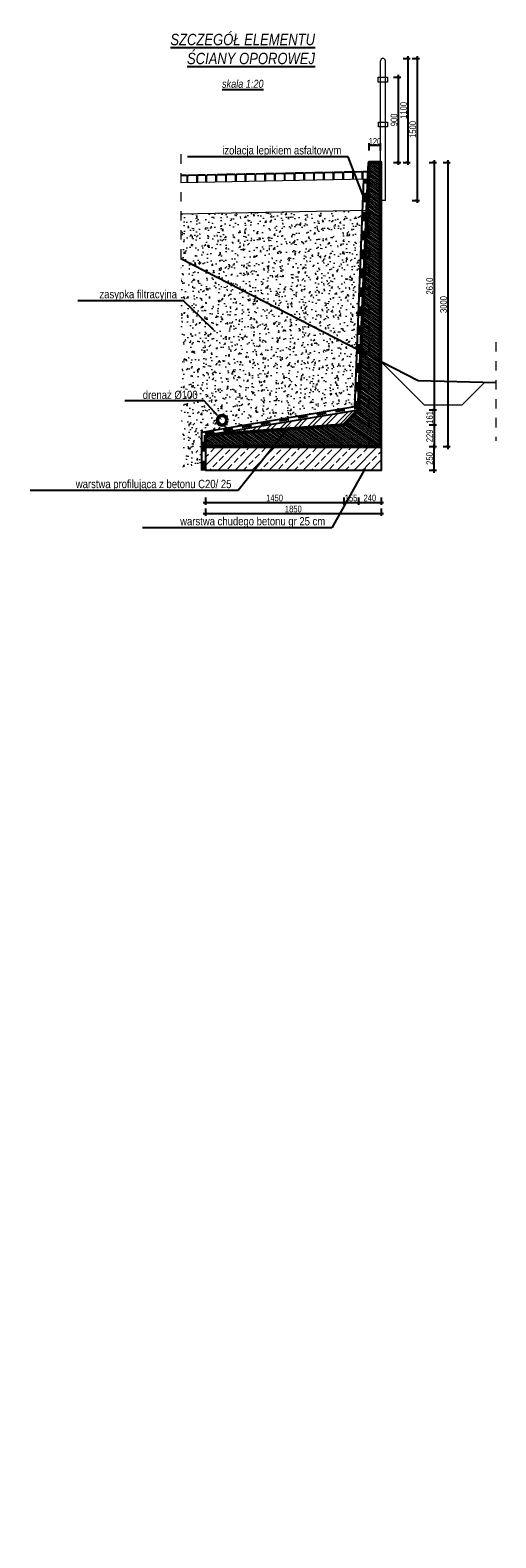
# Model space of a CAD drawing. Header units: metres. Extents: x 45702 to 45878, y -49323 to -49219.
# Tile 21 of 35: x 45721 to 45726, y -49235 to -49219. Entities that reach past the tile are written whole.
import ezdxf
from ezdxf import colors
from ezdxf.entities.mleader import LeaderData, LeaderLine
from ezdxf.math import Vec2, Vec3

# ---------------------------------------------------------------- set-up
doc = ezdxf.new("R2010")
doc.units = ezdxf.units.M
for name, pattern in [('1', [0]), ('3', [1, 0.5, -0.5]), ('ACAD_ISO03W100', [30, 12, -18])]:
    doc.linetypes.add(name, pattern=pattern)
for name, color, linetype, lineweight in [('_L_Tabelka', 7, 'Continuous', 13), ('_P_mur oporowy', 7, 'Continuous', 50), ('_wymiary', 7, 'Continuous', 13), ('HATCH', 8, 'Continuous', 9)]:
    doc.layers.add(name, color=color, linetype=linetype, lineweight=lineweight)
for name, color, linetype in [('_p_wymiary', 7, '1'), ('C-DROGI-PRZEKROJE', 7, 'Continuous'), ('wymiarowanie', 7, 'Continuous')]:
    doc.layers.add(name, color=color, linetype=linetype)
doc.styles.add('arial_ce', font='arial.ttf')
doc.styles.get("Standard").update_dxf_attribs({"font": 'ARIALN.TTF'})
doc.styles.add('znakn', font='ARIALN.TTF')
doc.dimstyles.new('S20_T2.50_[cm]', dxfattribs={"dimtxt": 0.05, "dimasz": 0.03, "dimexe": 0.025, "dimexo": 0.05, "dimgap": 0.01, "dimtad": 1, "dimdec": 0, "dimlfac": 100, "dimrnd": 0.01, "dimzin": 0, "dimdsep": 46, "dimtxsty": 'znakn', "dimblk": 'ARCHTICK', "dimcen": -0.03, "dimdle": 0.025, "dimclrd": 256, "dimclre": 256, "dimclrt": 7, "dimadec": 0, "dimazin": 0, "dimtfac": 1, "dimtdec": 0, "dimtix": 1, "dimtmove": 2, "dimatfit": 3, "dimfxl": 0.05, "dimfxlon": 1, "dimtolj": 1, "dimtzin": 0, "dimarcsym": 0})

# ---------------------------------------------------------------- blocks, each defined once
blk = doc.blocks.new('_ArchTick')
at = {"color": 0, "linetype": 'ByBlock', "const_width": 0.15}
blk.add_lwpolyline([(-0.5, -0.5), (0.5, 0.5)], dxfattribs=at)
blk = doc.blocks.new('*D859')
at = {"layer": '_wymiary', "lineweight": -2, "ltscale": 0.5, "transparency": 16777216}
for p, q in [((45725.07, -49219.208), (45725.145, -49219.208)), ((45725.12, -49219.183), (45725.12, -49220.733)), ((45725.07, -49220.708), (45725.145, -49220.708))]:
    blk.add_line(p, q, dxfattribs=at)
at = {"layer": 'Defpoints', "color": 0, "ltscale": 0.5, "transparency": 16777216}
for p in [(45724.76, -49219.208), (45724.76, -49220.708), (45725.12, -49220.708)]:
    blk.add_point(p, dxfattribs=at)
at = {"layer": '_wymiary', "lineweight": -2, "ltscale": 0.5, "transparency": 16777216, "xscale": 0.03, "yscale": 0.03, "zscale": 0.03}
for p, rotation in [((45725.12, -49219.208), 90), ((45725.12, -49220.708), 270)]:
    blk.add_blockref('_ArchTick', p, dxfattribs=dict(at, rotation=rotation))
at = {"layer": '_wymiary', "color": 7, "ltscale": 0.5, "transparency": 16777216, "insert": (45725.075, -49219.958), "char_height": 0.07, "attachment_point": 5, "rotation": 90, "style": 'znakn'}
blk.add_mtext('\\A1;1500', dxfattribs=at)
blk = doc.blocks.new('*D858')
at = {"layer": '_wymiary', "lineweight": -2, "ltscale": 0.5, "transparency": 16777216}
for p, q in [((45724.973, -49219.208), (45725.048, -49219.208)), ((45725.023, -49219.183), (45725.023, -49220.331)), ((45724.973, -49220.306), (45725.048, -49220.306))]:
    blk.add_line(p, q, dxfattribs=at)
at = {"layer": 'Defpoints', "color": 0, "ltscale": 0.5, "transparency": 16777216}
for p in [(45724.76, -49219.208), (45724.735, -49220.306), (45725.023, -49220.306)]:
    blk.add_point(p, dxfattribs=at)
at = {"layer": '_wymiary', "lineweight": -2, "ltscale": 0.5, "transparency": 16777216, "xscale": 0.03, "yscale": 0.03, "zscale": 0.03}
for p, rotation in [((45725.023, -49219.208), 90), ((45725.023, -49220.306), 270)]:
    blk.add_blockref('_ArchTick', p, dxfattribs=dict(at, rotation=rotation))
at = {"layer": '_wymiary', "color": 7, "ltscale": 0.5, "transparency": 16777216, "insert": (45724.978, -49219.757), "char_height": 0.07, "attachment_point": 5, "rotation": 90, "style": 'znakn'}
blk.add_mtext('\\A1;1100', dxfattribs=at)
blk = doc.blocks.new('*D860')
at = {"layer": '_wymiary', "lineweight": -2, "ltscale": 0.5, "transparency": 16777216}
for p, q in [((45724.872, -49219.407), (45724.947, -49219.407)), ((45724.922, -49219.382), (45724.922, -49220.331)), ((45724.872, -49220.306), (45724.947, -49220.306))]:
    blk.add_line(p, q, dxfattribs=at)
at = {"layer": 'Defpoints', "color": 0, "ltscale": 0.5, "transparency": 16777216}
for p in [(45724.735, -49219.407), (45724.735, -49220.306), (45724.922, -49220.306)]:
    blk.add_point(p, dxfattribs=at)
at = {"layer": '_wymiary', "lineweight": -2, "ltscale": 0.5, "transparency": 16777216, "xscale": 0.03, "yscale": 0.03, "zscale": 0.03}
for p, rotation in [((45724.922, -49219.407), 90), ((45724.922, -49220.306), 270)]:
    blk.add_blockref('_ArchTick', p, dxfattribs=dict(at, rotation=rotation))
at = {"layer": '_wymiary', "color": 7, "ltscale": 0.5, "transparency": 16777216, "insert": (45724.877, -49219.857), "char_height": 0.07, "attachment_point": 5, "rotation": 90, "style": 'znakn'}
blk.add_mtext('\\A1;900', dxfattribs=at)
blk = doc.blocks.new('*D861')
at = {"layer": '_wymiary', "lineweight": -2, "ltscale": 0.5, "transparency": 16777216}
for p, q in [((45722.885, -49223.96), (45722.885, -49224.035)), ((45724.74, -49223.96), (45724.74, -49224.035)), ((45722.86, -49224.01), (45724.765, -49224.01))]:
    blk.add_line(p, q, dxfattribs=at)
at = {"layer": 'Defpoints', "color": 0, "ltscale": 0.5, "transparency": 16777216}
for p in [(45722.885, -49223.306), (45724.74, -49223.306), (45724.74, -49224.01)]:
    blk.add_point(p, dxfattribs=at)
at = {"layer": '_wymiary', "lineweight": -2, "ltscale": 0.5, "transparency": 16777216, "xscale": 0.03, "yscale": 0.03, "zscale": 0.03, "rotation": 180}
blk.add_blockref('_ArchTick', (45722.885, -49224.01), dxfattribs=at)
at = {"layer": '_wymiary', "lineweight": -2, "ltscale": 0.5, "transparency": 16777216, "xscale": 0.03, "yscale": 0.03, "zscale": 0.03}
blk.add_blockref('_ArchTick', (45724.74, -49224.01), dxfattribs=at)
at = {"layer": '_wymiary', "color": 7, "ltscale": 0.5, "transparency": 16777216, "insert": (45723.813, -49223.964), "char_height": 0.07, "attachment_point": 5, "style": 'znakn'}
blk.add_mtext('\\A1;1850', dxfattribs=at)
blk = doc.blocks.new('*D862')
at = {"layer": '_wymiary', "lineweight": -2, "ltscale": 0.5, "transparency": 16777216}
for p, q in [((45722.86, -49223.894), (45724.37, -49223.894)), ((45722.885, -49223.844), (45722.885, -49223.919)), ((45724.345, -49223.844), (45724.345, -49223.919))]:
    blk.add_line(p, q, dxfattribs=at)
at = {"layer": 'Defpoints', "color": 0, "ltscale": 0.5, "transparency": 16777216}
for p in [(45722.885, -49223.186), (45724.345, -49223.077), (45724.345, -49223.894)]:
    blk.add_point(p, dxfattribs=at)
at = {"layer": '_wymiary', "lineweight": -2, "ltscale": 0.5, "transparency": 16777216, "xscale": 0.03, "yscale": 0.03, "zscale": 0.03, "rotation": 180}
blk.add_blockref('_ArchTick', (45722.885, -49223.894), dxfattribs=at)
at = {"layer": '_wymiary', "lineweight": -2, "ltscale": 0.5, "transparency": 16777216, "xscale": 0.03, "yscale": 0.03, "zscale": 0.03}
blk.add_blockref('_ArchTick', (45724.345, -49223.894), dxfattribs=at)
at = {"layer": '_wymiary', "color": 7, "ltscale": 0.5, "transparency": 16777216, "insert": (45723.615, -49223.848), "char_height": 0.07, "attachment_point": 5, "style": 'znakn'}
blk.add_mtext('\\A1;1450', dxfattribs=at)
blk = doc.blocks.new('*D863')
at = {"layer": '_wymiary', "lineweight": -2, "ltscale": 0.5, "transparency": 16777216}
for p, q in [((45724.32, -49223.894), (45724.526, -49223.894)), ((45724.345, -49223.844), (45724.345, -49223.919)), ((45724.501, -49223.844), (45724.501, -49223.919))]:
    blk.add_line(p, q, dxfattribs=at)
at = {"layer": 'Defpoints', "color": 0, "ltscale": 0.5, "transparency": 16777216}
for p in [(45724.501, -49222.916), (45724.345, -49223.077), (45724.501, -49223.894)]:
    blk.add_point(p, dxfattribs=at)
at = {"layer": '_wymiary', "lineweight": -2, "ltscale": 0.5, "transparency": 16777216, "xscale": 0.03, "yscale": 0.03, "zscale": 0.03, "rotation": 180}
blk.add_blockref('_ArchTick', (45724.345, -49223.894), dxfattribs=at)
at = {"layer": '_wymiary', "lineweight": -2, "ltscale": 0.5, "transparency": 16777216, "xscale": 0.03, "yscale": 0.03, "zscale": 0.03}
blk.add_blockref('_ArchTick', (45724.501, -49223.894), dxfattribs=at)
at = {"layer": '_wymiary', "color": 7, "ltscale": 0.5, "transparency": 16777216, "insert": (45724.423, -49223.848), "char_height": 0.07, "attachment_point": 5, "style": 'znakn'}
blk.add_mtext('\\A1;155', dxfattribs=at)
blk = doc.blocks.new('*D864')
at = {"layer": '_wymiary', "lineweight": -2, "ltscale": 0.5, "transparency": 16777216}
for p, q in [((45724.476, -49223.894), (45724.765, -49223.894)), ((45724.501, -49223.844), (45724.501, -49223.919)), ((45724.74, -49223.844), (45724.74, -49223.919))]:
    blk.add_line(p, q, dxfattribs=at)
at = {"layer": 'Defpoints', "color": 0, "ltscale": 0.5, "transparency": 16777216}
for p in [(45724.501, -49222.916), (45724.74, -49223.306), (45724.74, -49223.894)]:
    blk.add_point(p, dxfattribs=at)
at = {"layer": '_wymiary', "lineweight": -2, "ltscale": 0.5, "transparency": 16777216, "xscale": 0.03, "yscale": 0.03, "zscale": 0.03, "rotation": 180}
blk.add_blockref('_ArchTick', (45724.501, -49223.894), dxfattribs=at)
at = {"layer": '_wymiary', "lineweight": -2, "ltscale": 0.5, "transparency": 16777216, "xscale": 0.03, "yscale": 0.03, "zscale": 0.03}
blk.add_blockref('_ArchTick', (45724.74, -49223.894), dxfattribs=at)
at = {"layer": '_wymiary', "color": 7, "ltscale": 0.5, "transparency": 16777216, "insert": (45724.621, -49223.848), "char_height": 0.07, "attachment_point": 5, "style": 'znakn'}
blk.add_mtext('\\A1;240', dxfattribs=at)
blk = doc.blocks.new('*D865')
at = {"layer": '_wymiary', "lineweight": -2, "ltscale": 0.5, "transparency": 16777216}
for p, q in [((45724.615, -49220.179), (45724.615, -49220.104)), ((45724.735, -49220.129), (45724.615, -49220.129)), ((45724.735, -49220.179), (45724.735, -49220.104))]:
    blk.add_line(p, q, dxfattribs=at)
at = {"layer": 'Defpoints', "color": 0, "ltscale": 0.5, "transparency": 16777216}
for p in [(45724.615, -49220.129), (45724.615, -49220.306), (45724.735, -49220.306)]:
    blk.add_point(p, dxfattribs=at)
at = {"layer": '_wymiary', "color": 7, "ltscale": 0.5, "transparency": 16777216, "insert": (45724.675, -49220.083), "char_height": 0.07, "attachment_point": 5, "style": 'znakn'}
blk.add_mtext('\\A1;120', dxfattribs=at)
blk = doc.blocks.new('*D866')
at = {"layer": '_wymiary', "lineweight": -2, "ltscale": 0.5, "transparency": 16777216}
for p, q in [((45725.249, -49220.306), (45725.324, -49220.306)), ((45725.299, -49220.281), (45725.299, -49222.941)), ((45725.249, -49222.916), (45725.324, -49222.916))]:
    blk.add_line(p, q, dxfattribs=at)
at = {"layer": 'Defpoints', "color": 0, "ltscale": 0.5, "transparency": 16777216}
for p in [(45724.735, -49220.306), (45724.501, -49222.916), (45725.299, -49222.916)]:
    blk.add_point(p, dxfattribs=at)
at = {"layer": '_wymiary', "lineweight": -2, "ltscale": 0.5, "transparency": 16777216, "xscale": 0.03, "yscale": 0.03, "zscale": 0.03}
for p, rotation in [((45725.299, -49220.306), 90), ((45725.299, -49222.916), 270)]:
    blk.add_blockref('_ArchTick', p, dxfattribs=dict(at, rotation=rotation))
at = {"layer": '_wymiary', "color": 7, "ltscale": 0.5, "transparency": 16777216, "insert": (45725.253, -49221.611), "char_height": 0.07, "attachment_point": 5, "rotation": 90, "style": 'znakn'}
blk.add_mtext('\\A1;2610', dxfattribs=at)
blk = doc.blocks.new('*D867')
at = {"layer": '_wymiary', "lineweight": -2, "ltscale": 0.5, "transparency": 16777216}
for p, q in [((45725.249, -49222.916), (45725.324, -49222.916)), ((45725.299, -49222.891), (45725.299, -49223.102)), ((45725.249, -49223.077), (45725.324, -49223.077))]:
    blk.add_line(p, q, dxfattribs=at)
at = {"layer": 'Defpoints', "color": 0, "ltscale": 0.5, "transparency": 16777216}
for p in [(45724.501, -49222.916), (45724.345, -49223.077), (45725.299, -49223.077)]:
    blk.add_point(p, dxfattribs=at)
at = {"layer": '_wymiary', "lineweight": -2, "ltscale": 0.5, "transparency": 16777216, "xscale": 0.03, "yscale": 0.03, "zscale": 0.03}
for p, rotation in [((45725.299, -49222.916), 90), ((45725.299, -49223.077), 270)]:
    blk.add_blockref('_ArchTick', p, dxfattribs=dict(at, rotation=rotation))
at = {"layer": '_wymiary', "color": 7, "ltscale": 0.5, "transparency": 16777216, "insert": (45725.253, -49222.997), "char_height": 0.07, "attachment_point": 5, "rotation": 90, "style": 'znakn'}
blk.add_mtext('\\A1;161', dxfattribs=at)
blk = doc.blocks.new('*D868')
at = {"layer": '_wymiary', "lineweight": -2, "ltscale": 0.5, "transparency": 16777216}
for p, q in [((45725.249, -49223.077), (45725.324, -49223.077)), ((45725.299, -49223.052), (45725.299, -49223.331)), ((45725.249, -49223.306), (45725.324, -49223.306))]:
    blk.add_line(p, q, dxfattribs=at)
at = {"layer": 'Defpoints', "color": 0, "ltscale": 0.5, "transparency": 16777216}
for p in [(45724.345, -49223.077), (45724.345, -49223.306), (45725.299, -49223.306)]:
    blk.add_point(p, dxfattribs=at)
at = {"layer": '_wymiary', "lineweight": -2, "ltscale": 0.5, "transparency": 16777216, "xscale": 0.03, "yscale": 0.03, "zscale": 0.03}
for p, rotation in [((45725.299, -49223.077), 90), ((45725.299, -49223.306), 270)]:
    blk.add_blockref('_ArchTick', p, dxfattribs=dict(at, rotation=rotation))
at = {"layer": '_wymiary', "color": 7, "ltscale": 0.5, "transparency": 16777216, "insert": (45725.253, -49223.192), "char_height": 0.07, "attachment_point": 5, "rotation": 90, "style": 'znakn'}
blk.add_mtext('\\A1;229', dxfattribs=at)
blk = doc.blocks.new('*D869')
at = {"layer": '_wymiary', "lineweight": -2, "ltscale": 0.5, "transparency": 16777216}
for p, q in [((45725.395, -49220.306), (45725.47, -49220.306)), ((45725.445, -49220.281), (45725.445, -49223.331)), ((45725.395, -49223.306), (45725.47, -49223.306))]:
    blk.add_line(p, q, dxfattribs=at)
at = {"layer": 'Defpoints', "color": 0, "ltscale": 0.5, "transparency": 16777216}
for p in [(45724.735, -49220.306), (45724.735, -49223.306), (45725.445, -49223.306)]:
    blk.add_point(p, dxfattribs=at)
at = {"layer": '_wymiary', "lineweight": -2, "ltscale": 0.5, "transparency": 16777216, "xscale": 0.03, "yscale": 0.03, "zscale": 0.03}
for p, rotation in [((45725.445, -49220.306), 90), ((45725.445, -49223.306), 270)]:
    blk.add_blockref('_ArchTick', p, dxfattribs=dict(at, rotation=rotation))
at = {"layer": '_wymiary', "color": 7, "ltscale": 0.5, "transparency": 16777216, "insert": (45725.4, -49221.806), "char_height": 0.07, "attachment_point": 5, "rotation": 90, "style": 'znakn'}
blk.add_mtext('\\A1;3000', dxfattribs=at)
blk = doc.blocks.new('*D870')
at = {"layer": '_wymiary', "lineweight": -2, "ltscale": 0.5, "transparency": 16777216}
for p, q in [((45725.249, -49223.306), (45725.324, -49223.306)), ((45725.299, -49223.581), (45725.299, -49223.281)), ((45725.249, -49223.556), (45725.324, -49223.556))]:
    blk.add_line(p, q, dxfattribs=at)
at = {"layer": 'Defpoints', "color": 0, "ltscale": 0.5, "transparency": 16777216}
for p in [(45724.74, -49223.306), (45725.299, -49223.306), (45724.74, -49223.556)]:
    blk.add_point(p, dxfattribs=at)
at = {"layer": '_wymiary', "lineweight": -2, "ltscale": 0.5, "transparency": 16777216, "xscale": 0.03, "yscale": 0.03, "zscale": 0.03}
for p, rotation in [((45725.299, -49223.306), 90), ((45725.299, -49223.556), 270)]:
    blk.add_blockref('_ArchTick', p, dxfattribs=dict(at, rotation=rotation))
at = {"layer": '_wymiary', "color": 7, "ltscale": 0.5, "transparency": 16777216, "insert": (45725.253, -49223.431), "char_height": 0.07, "attachment_point": 5, "rotation": 90, "style": 'znakn'}
blk.add_mtext('\\A1;250', dxfattribs=at)

msp = doc.modelspace()

# ---------------------------------------------------------------- hatches: boundary and pattern name
at = {"layer": '_P_mur oporowy', "lineweight": 15, "ltscale": 0.5}
h = msp.add_hatch(dxfattribs=at)
h.set_pattern_fill('ANSI32', color=253, scale=0.01)
h.set_pattern_definition([(45, (-191.88026, 106.51007), (-0.06735192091, 0.06735192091), []), (45, (-191.83536, 106.51007), (-0.06735192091, 0.06735192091), [])])
h.paths.add_polyline_path([(45724.5008459, -49222.9162386), (45722.8849681, -49223.1861234), (45724.345383, -49223.0772726)])
h.paths.add_polyline_path([(45724.356073, -49234.8238685), (45724.3545837, -49234.8236099), (45724.3576143, -49234.8239106)])
h = msp.add_hatch(dxfattribs=at)
h.set_pattern_fill('ANSI33', color=253, scale=0.02)
h.set_pattern_definition([(45, (-191.8748, 106.51007), (-0.0898025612, 0.0898025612), []), (45, (-191.785, 106.51007), (-0.0898025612, 0.0898025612), [0.0635, -0.03175])])
h.paths.add_polyline_path([(45722.8904308, -49223.3061234), (45724.7404308, -49223.3061234), (45724.7404308, -49223.5561234), (45722.8904308, -49223.5561234)])
at = {"layer": '_wymiary', "ltscale": 0.5}
h = msp.add_hatch(dxfattribs=at)
h.set_pattern_fill('AR-CONC', color=253, scale=0.001)
h.set_pattern_definition([(50, (53.59798, 70.87268), (0.182184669, -0.01593908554), [0.01905, -0.20955]), (355, (53.59798, 70.87268), (-0.0352434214, 0.19105684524), [0.01524, -0.16764058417]), (100.4514447, (53.61316, 70.87135), (0.1469412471, 0.1751177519), [0.0161900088, -0.1780902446]), (46.1842, (53.59798, 70.92348), (0.2710790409, -0.0420423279), [0.028575, -0.314325]), (96.6355576, (53.62057, 70.91998), (0.237404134, 0.2474261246), [0.0242850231, -0.2671356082]), (351.18415117, (53.59798, 70.92348), (0.2374041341, 0.2474261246), [0.0228599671, -0.2514597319]), (21, (53.62338, 70.91078), (0.15161439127, -0.1022651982), [0.01905, -0.20955]), (326, (53.62338, 70.91078), (0.06180202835, 0.1841879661), [0.01524, -0.16764]), (71.451445, (53.63601, 70.90226), (0.2134164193, 0.0819227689), [0.0161900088, -0.1780899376]), (37.5, (53.59798, 70.87268), (0.00308860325, 0.08455503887), [0, -0.165608, 0, -0.17018, 0, -0.168275]), (7.5, (53.59798, 70.87268), (0.06681966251, 0.10018057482), [0, -0.097028, 0, -0.161798, 0, -0.064135]), (327.5, (53.541336, 70.87268), (0.13559059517, -0.00572874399), [0, -0.0635, 0, -0.19812, 0, -0.26289]), (317.5, (53.51594, 70.87268), (0.14812918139, 0.02542649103), [0, -0.08255, 0, -0.131572, 0, -0.18669])])
edge = h.paths.add_edge_path(flags=16)
edge.add_arc((45723.0607503, -49223.0280186), 0.05, 0, 360)
h.paths.add_polyline_path([(45723.0597698, -49222.0748877), (45723.0335962, -49222.0998723), (45723.161912, -49222.1137797)], flags=16)
h.paths.add_polyline_path([(45724.5432547, -49220.814032), (45722.6258968, -49220.8488272), (45722.6359531, -49223.5569087), (45722.8449681, -49223.5567701), (45722.8449681, -49223.1522501), (45724.4621521, -49222.8821472)])
at = {"layer": 'HATCH'}
h = msp.add_hatch(dxfattribs=at)
h.set_pattern_fill('ANSI31', color=256, scale=0.005, angle=100, style=0)
h.set_pattern_definition([(145, (-218.293991, 91.617183), (-0.009105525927, -0.013004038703), [])])
h.paths.add_polyline_path([(45722.8849681, -49223.1861234), (45724.345383, -49223.0772726), (45724.5008459, -49222.9162386), (45724.6149681, -49220.3061234), (45724.7349681, -49220.3061234), (45724.7349681, -49223.3061234), (45722.8849681, -49223.3061234)])

# ---------------------------------------------------------------- linework, layer by layer
at = {"color": 251, "linetype": 'ACAD_ISO03W100', "lineweight": 15, "ltscale": 0.005, "flags": 128}
for points in [[(45722.6258968, -49220.2200554), (45722.6258968, -49221.4210745)], [(45725.9523994, -49222.2034155), (45725.9523994, -49223.246033)]]:
    msp.add_lwpolyline(points, dxfattribs=at)
at = {"color": 7, "ltscale": 1.2, "flags": 128}
for points in [[(45722.6258968, -49220.4414314), (45722.6826469, -49220.4402963), (45722.6927455, -49220.450195), (45722.6928624, -49220.5210738)], [(45722.6940412, -49220.5210502), (45722.6940412, -49220.4502611), (45722.7039386, -49220.4398705), (45722.7839426, -49220.4382704), (45722.7940412, -49220.4481691), (45722.7941582, -49220.5190479)], [(45722.7994353, -49220.5189424), (45722.7994353, -49220.4481532), (45722.8093328, -49220.4377626), (45722.8793368, -49220.4361625), (45722.8894354, -49220.4460612), (45722.8895524, -49220.51694)], [(45722.8957311, -49220.5169164), (45722.8957311, -49220.4461273), (45722.9056286, -49220.4357367), (45722.9856326, -49220.4341366), (45722.9957312, -49220.4440353), (45722.9958481, -49220.5149141)], [(45723.0011253, -49220.5148086), (45723.0011253, -49220.4440194), (45723.0110227, -49220.4336288), (45723.0910267, -49220.4320288), (45723.1011253, -49220.4419274), (45723.1012423, -49220.5128062)], [(45723.1024211, -49220.5127826), (45723.1024211, -49220.4419935), (45723.1123185, -49220.4316029), (45723.1923225, -49220.4300028), (45723.2024211, -49220.4399015), (45723.2025381, -49220.5107803)], [(45723.2078152, -49220.5106748), (45723.2078152, -49220.4398856), (45723.2177127, -49220.429495), (45723.2977167, -49220.427895), (45723.3078153, -49220.4377936), (45723.3079322, -49220.5086724)], [(45723.309111, -49220.5086488), (45723.309111, -49220.4378597), (45723.3190085, -49220.4274691), (45723.3990125, -49220.425869), (45723.4091111, -49220.4357677), (45723.409228, -49220.5066465)], [(45723.4145052, -49220.506541), (45723.4145052, -49220.4357518), (45723.4244026, -49220.4253612), (45723.5044066, -49220.4237612), (45723.5145052, -49220.4336598), (45723.5146222, -49220.5045386)], [(45723.515801, -49220.504515), (45723.515801, -49220.4337259), (45723.5256984, -49220.4233353), (45723.6057024, -49220.4217352), (45723.615801, -49220.4316339), (45723.615918, -49220.5025127)], [(45723.6211951, -49220.5024072), (45723.6211951, -49220.431618), (45723.6310926, -49220.4212274), (45723.7110966, -49220.4196274), (45723.7211952, -49220.429526), (45723.7213121, -49220.5004048)], [(45723.7224909, -49220.5003812), (45723.7224909, -49220.4295921), (45723.7323884, -49220.4192015), (45723.8123924, -49220.4176014), (45723.822491, -49220.4275001), (45723.8226079, -49220.4983789)], [(45723.827885, -49220.4982734), (45723.827885, -49220.4274842), (45723.8377825, -49220.4170936), (45723.9177865, -49220.4154936), (45723.9278851, -49220.4253922), (45723.9280021, -49220.496271)], [(45723.9291808, -49220.4962474), (45723.9291808, -49220.4254583), (45723.9390783, -49220.4150677), (45724.0190823, -49220.4134676), (45724.0291809, -49220.4233663), (45724.0292979, -49220.4942451)], [(45724.034575, -49220.4941396), (45724.034575, -49220.4233504), (45724.0444725, -49220.4129598), (45724.1244765, -49220.4113598), (45724.1345751, -49220.4212584), (45724.134692, -49220.4921372)], [(45724.1358708, -49220.4921136), (45724.1358708, -49220.4213245), (45724.1457683, -49220.4109339), (45724.2257723, -49220.4093338), (45724.2358709, -49220.4192325), (45724.2359878, -49220.4901113)], [(45724.2373184, -49220.4900847), (45724.2373184, -49220.4192956), (45724.2472159, -49220.408905), (45724.3272199, -49220.4073049), (45724.3373184, -49220.4172035), (45724.3374354, -49220.4880823)], [(45724.3427125, -49220.4879768), (45724.3427125, -49220.4171877), (45724.35261, -49220.4067971), (45724.432614, -49220.405197), (45724.4427126, -49220.4150956), (45724.4428296, -49220.4859745)], [(45724.4440083, -49220.4859509), (45724.4440083, -49220.4151618), (45724.4539058, -49220.4047712), (45724.5339098, -49220.4031711), (45724.5440084, -49220.4130697), (45724.5441253, -49220.4839486)], [(45724.5454559, -49220.4839219), (45724.5454559, -49220.4131328), (45724.5553534, -49220.4027422), (45724.5853574, -49220.4011421), (45724.595456, -49220.4110408), (45724.5955729, -49220.4819196)]]:
    msp.add_lwpolyline(points, dxfattribs=at)
at = {"layer": '_L_Tabelka', "color": 7, "ltscale": 0.5}
for p, q in [((45724.596607, -49220.4828989), (45722.6258968, -49220.5223131)), ((45724.5928041, -49220.813041), (45722.6258968, -49220.8523791))]:
    msp.add_line(p, q, dxfattribs=at)
at = {"layer": '_L_Tabelka', "ltscale": 3}
msp.add_line((45724.7349681, -49222.402936), (45725.1963589, -49222.8643268), dxfattribs=at)
at = {"layer": '_L_Tabelka', "color": 3, "ltscale": 3}
for p in [(45725.8350043, -49222.6256814), (45725.1963589, -49222.8643268)]:
    msp.add_line(p, (45725.5963589, -49222.8643268), dxfattribs=at)
at = {"layer": '_P_mur oporowy', "ltscale": 0.5, "flags": 128}
msp.add_lwpolyline([(45722.8849681, -49223.1861234), (45724.345383, -49223.0772726), (45724.5008459, -49222.9162386), (45724.6149681, -49220.3061234), (45724.7349681, -49220.3061234), (45724.7349681, -49223.3061234), (45722.8849681, -49223.3061234)], close=True, dxfattribs=at)
at = {"layer": '_P_mur oporowy', "linetype": '3', "lineweight": 30, "ltscale": 0.2, "flags": 128}
msp.add_lwpolyline([(45724.6149681, -49223.3061234), (45724.6149681, -49220.3061234)], dxfattribs=at)
at = {"layer": '_P_mur oporowy', "ltscale": 0.5}
msp.add_circle((45723.0607503, -49223.0280186), 0.05, dxfattribs=at)
at = {"layer": '_p_wymiary', "ltscale": 0.5}
msp.add_line((45722.8849681, -49223.1861234), (45724.5008459, -49222.9162386), dxfattribs=at)
at = {"layer": '_p_wymiary', "ltscale": 0.5, "flags": 128}
msp.add_lwpolyline([(45722.8449681, -49223.5561234), (45722.8449681, -49223.1522501), (45724.4621521, -49222.8821472), (45724.5562086, -49220.4837069)], dxfattribs=at)
at = {"layer": '_p_wymiary', "ltscale": 0.5}
msp.add_lwpolyline([(45722.8904308, -49223.3061234), (45724.7404308, -49223.3061234), (45724.7404308, -49223.5561234), (45722.8904308, -49223.5561234)], close=True, dxfattribs=at)
at = {"layer": '_wymiary', "ltscale": 0.5}
for p, q in [((45724.7349681, -49220.3582893), (45724.7349681, -49219.2332893)), ((45724.7849681, -49220.7082893), (45724.7849681, -49219.2332893)), ((45724.7849681, -49220.7082893), (45724.7349681, -49220.7082893))]:
    msp.add_line(p, q, dxfattribs=at)
for points in [[(45724.7098165, -49219.4074129), (45724.8087131, -49219.4074129), (45724.8087131, -49219.4574129), (45724.7098165, -49219.4574129)], [(45724.7111934, -49219.8814578), (45724.8087131, -49219.8814578), (45724.8087131, -49219.9314578), (45724.7111934, -49219.9314578)]]:
    msp.add_lwpolyline(points, close=True, dxfattribs=at)
at = {"layer": '_wymiary', "linetype": '3', "lineweight": 30, "ltscale": 0.2, "flags": 128}
msp.add_lwpolyline([(45722.8649681, -49223.5561234), (45722.8649681, -49223.1691868), (45724.481499, -49222.8991929), (45724.5762397, -49220.4833063)], dxfattribs=at)
at = {"layer": '_wymiary', "ltscale": 0.5}
for start, end in [(90, 180), (0, 90)]:
    msp.add_arc((45724.7599681, -49219.2332893), 0.025, start, end, dxfattribs=at)
at = {"layer": 'C-DROGI-PRZEKROJE', "color": 7, "linetype": 'Continuous', "lineweight": -3}
msp.add_line((45724.5872066, -49220.6601556), (45724.5872066, -49220.6600556), dxfattribs=at)
msp.add_line((45724.5872066, -49220.6601556), (45724.5872066, -49220.6600556), dxfattribs=at)
at = {"layer": 'C-DROGI-PRZEKROJE', "color": 92, "linetype": 'Continuous', "lineweight": -3}
msp.add_lwpolyline([(45722.6258968, -49221.3206983), (45725.1323975, -49222.6068708), (45725.9523994, -49222.6288244)], dxfattribs=at)

# ---------------------------------------------------------------- texts
at = {"layer": 'wymiarowanie', "color": 0, "attachment_point": 3, "style": 'arial_ce'}
for s, insert, char_height, width in [('{\\fArial Narrow|b0|i1|c238|p34;\\LSZCZEGÓŁ ELEMENTU ŚCIANY OPOROWEJ}', (45724.0420575, -49218.9485799), 0.12, 1.60455932), ('{\\fArial Narrow|b0|i1|c238|p34;\\Lskala 1:20}', (45723.4986901, -49219.4339171), 0.084, 0.856494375)]:
    msp.add_mtext(s, dxfattribs=dict(at, insert=insert, char_height=char_height, width=width))

# ---------------------------------------------------------------- dimensions: what is measured, and where the dimension line sits
at = {"layer": '_wymiary', "ltscale": 0.5}
for base, p1, text, override, picture, middle in [((45725.023498, -49220.3061234), (45724.7599681, -49219.2082893), '1100', {"dimtxt": 0.07, "dimlfac": 1000, "dimrnd": 0.005}, '*D858', (45724.9777579, -49219.7572063)), ((45724.9224584, -49220.3061234), (45724.7349681, -49219.4074129), '900', {"dimtxt": 0.07, "dimlfac": 1000, "dimrnd": 0.0001}, '*D860', (45724.8767183, -49219.8567682))]:
    dim = msp.add_linear_dim(base=base, p1=p1, p2=(45724.7349681, -49220.3061234), angle=90, text=text, dimstyle='S20_T2.50_[cm]', override=override, dxfattribs=at)
    dim.commit()
    dim.dimension.update_dxf_attribs({"geometry": picture, "text_midpoint": middle})
for base, p1, p2, picture, middle in [((45725.1204311, -49220.7082893), (45724.7599681, -49219.2082893), (45724.7599681, -49220.7082893), '*D859', (45725.074691, -49219.9582893)), ((45725.2991381, -49222.9162386), (45724.7349681, -49220.3061234), (45724.5008459, -49222.9162386), '*D866', (45725.253398, -49221.611181)), ((45725.2991381, -49223.0772726), (45724.5008459, -49222.9162386), (45724.345383, -49223.0772726), '*D867', (45725.253398, -49222.9967556)), ((45725.2991381, -49223.3061234), (45724.345383, -49223.0772726), (45724.3452694, -49223.3061234), '*D868', (45725.253398, -49223.191698))]:
    dim = msp.add_linear_dim(base=base, p1=p1, p2=p2, angle=90, dimstyle='S20_T2.50_[cm]', override={"dimtxt": 0.07, "dimlfac": 1000, "dimrnd": 0.0001}, dxfattribs=at)
    dim.commit()
    dim.dimension.update_dxf_attribs({"geometry": picture, "text_midpoint": middle})
for base, p1, p2, picture, middle in [((45724.6149681, -49220.1291268), (45724.7349681, -49220.3061234), (45724.6149681, -49220.3061234), '*D865', (45724.6749681, -49220.0833867)), ((45724.5008459, -49223.893627), (45724.345383, -49223.0772726), (45724.5008459, -49222.9162386), '*D863', (45724.4231145, -49223.8478868)), ((45724.7404308, -49223.893627), (45724.5008459, -49222.9162386), (45724.7404308, -49223.3061234), '*D864', (45724.6206383, -49223.8478868))]:
    dim = msp.add_linear_dim(base=base, p1=p1, p2=p2, dimstyle='S20_T2.50_[cm]', override={"dimtxt": 0.07, "dimlfac": 1000, "dimrnd": 0.0001}, dxfattribs=at)
    dim.commit()
    dim.dimension.update_dxf_attribs({"geometry": picture, "text_midpoint": middle})
for p1, p2, distance, picture, middle in [((45724.7349681, -49220.3061234), (45724.7349681, -49223.3061234), 0.7103247, '*D869', (45725.3995527, -49221.8061234)), ((45724.7404308, -49223.5561234), (45724.7404308, -49223.3061234), -0.5587074, '*D870', (45725.253398, -49223.4311234))]:
    dim = msp.add_aligned_dim(p1=p1, p2=p2, distance=distance, dimstyle='S20_T2.50_[cm]', override={"dimtxt": 0.07, "dimlfac": 1000, "dimrnd": 0.0001}, dxfattribs=at)
    dim.commit()
    dim.dimension.update_dxf_attribs({"geometry": picture, "text_midpoint": middle})
for base, p1, p2, text, picture, middle in [((45724.345383, -49223.893627), (45722.8849681, -49223.1861234), (45724.345383, -49223.0772726), '1450', '*D862', (45723.6151756, -49223.8478868)), ((45724.7404308, -49224.0097942), (45722.8849681, -49223.3061234), (45724.7404308, -49223.3061234), '1850', '*D861', (45723.8126994, -49223.9640541))]:
    dim = msp.add_linear_dim(base=base, p1=p1, p2=p2, text=text, dimstyle='S20_T2.50_[cm]', override={"dimtxt": 0.07, "dimlfac": 1000, "dimrnd": 0.0001}, dxfattribs=at)
    dim.commit()
    dim.dimension.update_dxf_attribs({"geometry": picture, "text_midpoint": middle})

# ---------------------------------------------------------------- leaders
ml = msp.add_multileader_mtext('Standard', dxfattribs=at)
ml.set_content('izolacja lepikiem asfaltowym', color=256)
ml.set_leader_properties()
ml.build(insert=Vec2(0, 0))
ml.multileader.update_dxf_attribs({"text_left_attachment_type": 6, "text_right_attachment_type": 6, "dogleg_length": 0.1, "arrow_head_size": 0.07})
ctx = ml.context
ctx.base_point, ctx.char_height, ctx.arrow_head_size, ctx.landing_gap_size, ctx.plane_origin = Vec3(45723.0742008, -49220.2472698), 0.0875, 0.07, 0.0007, Vec3(45723.0640739, -49219.8955282)
ctx.left_attachment, ctx.right_attachment, ctx.text_align_type, ctx.attachment_type = 6, 6, 2, 2
notes = []
notes.append((ctx, [(1, (1, 1, 0), (45724.3917297, -49220.2472698), (-1, 0), 0.07, [(0, [(45724.5725958, -49220.7131471)], 0, [])])]))
ctx.mtext.insert, ctx.mtext.alignment, ctx.mtext.flow_direction = Vec3(45724.3210297, -49220.1340451), 3, 5
ml = msp.add_multileader_mtext('Standard', dxfattribs=at)
ml.set_content('zasypka filtracyjna', color=256)
ml.set_leader_properties()
ml.build(insert=Vec2(0, 0))
ml.multileader.update_dxf_attribs({"text_left_attachment_type": 6, "text_right_attachment_type": 6, "dogleg_length": 0.1, "arrow_head_size": 0.07})
ctx = ml.context
ctx.base_point, ctx.char_height, ctx.arrow_head_size, ctx.landing_gap_size, ctx.plane_origin = Vec3(45721.7716311, -49221.7662767), 0.0875, 0.07, 0.000007, Vec3(45722.2449344, -49220.9628858)
ctx.left_attachment, ctx.right_attachment, ctx.text_align_type, ctx.attachment_type = 6, 6, 2, 2
notes.append((ctx, [(0, (1, 1, 0), (45722.6543327, -49221.7662767), (-1, 0), 0.07, [(0, [(45722.9994869, -49222.0999053)], 0, [])])]))
ctx.mtext.insert, ctx.mtext.alignment, ctx.mtext.flow_direction = Vec3(45722.5843257, -49221.6530519), 3, 5
ml = msp.add_multileader_mtext('Standard', dxfattribs=at)
ml.set_content('drenaż %%C100', color=256)
ml.set_leader_properties()
ml.build(insert=Vec2(0, 0))
ml.multileader.update_dxf_attribs({"text_left_attachment_type": 6, "text_right_attachment_type": 6, "dogleg_length": 0.1, "arrow_head_size": 0.07})
ctx = ml.context
ctx.base_point, ctx.char_height, ctx.arrow_head_size, ctx.landing_gap_size, ctx.plane_origin = Vec3(45722.2300569, -49222.820941), 0.0875, 0.07, 0.0007, Vec3(45722.5510052, -49222.887282)
ctx.left_attachment, ctx.right_attachment, ctx.text_align_type, ctx.attachment_type = 6, 6, 2, 2
notes.append((ctx, [(0, (1, 1, 0), (45722.8728331, -49222.820941), (-1, 0), 0.07, [(0, [(45723.0607503, -49223.0280186)], 0, [])])]))
ctx.mtext.insert, ctx.mtext.alignment, ctx.mtext.flow_direction = Vec3(45722.8021331, -49222.715941), 3, 5
ml = msp.add_multileader_mtext('Standard', dxfattribs=at)
ml.set_content('warstwa profilująca z betonu C20/ 25', color=256)
ml.set_leader_properties()
ml.build(insert=Vec2(0, 0))
ml.multileader.update_dxf_attribs({"text_left_attachment_type": 6, "text_right_attachment_type": 6, "dogleg_length": 0.1, "arrow_head_size": 0.07})
ctx = ml.context
ctx.base_point, ctx.char_height, ctx.arrow_head_size, ctx.landing_gap_size, ctx.plane_origin = Vec3(45721.5195572, -49223.7696124), 0.0875, 0.07, 0.000007, Vec3(45724.5557505, -49223.4350599)
ctx.left_attachment, ctx.right_attachment, ctx.text_align_type, ctx.attachment_type = 6, 6, 2, 2
notes.append((ctx, [(1, (1, 1, 0), (45723.2290323, -49223.7696124), (-1, 0), 0.07, [(0, [(45723.7869444, -49223.073689)], 0, [])])]))
ctx.mtext.insert, ctx.mtext.alignment, ctx.mtext.flow_direction = Vec3(45723.1590253, -49223.6563877), 3, 5
ml = msp.add_multileader_mtext('Standard', dxfattribs=at)
ml.set_content('warstwa chudego betonu gr 25 cm', color=256)
ml.set_leader_properties()
ml.build(insert=Vec2(0, 0))
ml.multileader.update_dxf_attribs({"text_left_attachment_type": 6, "text_right_attachment_type": 6, "dogleg_length": 0.1, "arrow_head_size": 0.07})
ctx = ml.context
ctx.base_point, ctx.char_height, ctx.arrow_head_size, ctx.landing_gap_size, ctx.plane_origin = Vec3(45722.6243723, -49224.1626114), 0.0875, 0.07, 0.000007, Vec3(45725.3637482, -49223.8535542)
ctx.left_attachment, ctx.right_attachment, ctx.text_align_type, ctx.attachment_type = 6, 6, 2, 2
notes.append((ctx, [(1, (1, 1, 0), (45724.2202048, -49224.1626114), (-1, 0), 0.07, [(0, [(45724.5949421, -49223.4921832)], 0, [])])]))
ctx.mtext.insert, ctx.mtext.alignment, ctx.mtext.flow_direction = Vec3(45724.1501978, -49224.0493867), 3, 5
for ctx, leaders in notes:
    for number, flags, end, landing, length, lines in leaders:
        leader = LeaderData()
        leader.index, (leader.has_last_leader_line, leader.has_dogleg_vector, leader.attachment_direction) = number, flags
        leader.last_leader_point, leader.dogleg_vector, leader.dogleg_length = Vec3(end), Vec3(landing), length
        for number, points, colour, breaks in lines:
            line = LeaderLine()
            line.index, line.vertices, line.color, line.breaks = number, Vec3.list(points), colors.encode_raw_color(colour), breaks
            leader.lines.append(line)
        ctx.leaders.append(leader)

doc.saveas('drawing.dxf')
